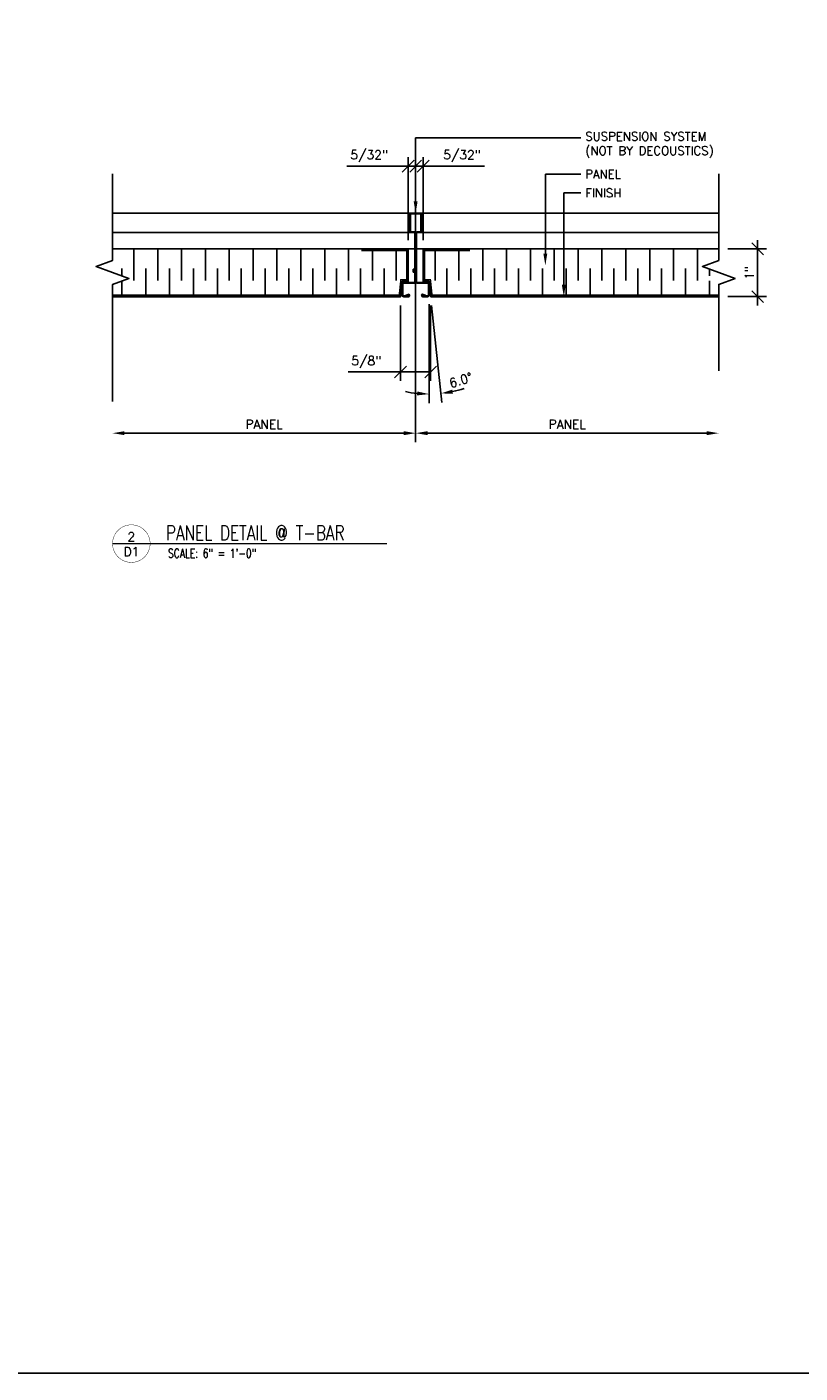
# Model space of a CAD drawing. Header units: inches. Extents: x 213.5 to 283.8, y 3481.1 to 3534.1.
# Tile 2 of 4: x 238 to 254.2, y 3481.1 to 3509.3. Entities that reach past the tile are written whole.
import ezdxf
from ezdxf import colors
from ezdxf.entities.mleader import LeaderData, LeaderLine
from ezdxf.enums import TextEntityAlignment as Align
from ezdxf.math import Vec2, Vec3

# ---------------------------------------------------------------- set-up
doc = ezdxf.new("R2010")
doc.units = ezdxf.units.IN
doc.header["$MEASUREMENT"] = 0
for name, color, linetype in [('1-DIM', 4, 'Continuous'), ('1-MOUNT', 155, 'Continuous'), ('1-PANEL', 6, 'Continuous'), ('1-TEXT', 2, 'Continuous'), ('1-TITLE', 4, 'Continuous')]:
    doc.layers.add(name, color=color, linetype=linetype)
doc.layers.add('1-VIEWPORT', color=3, linetype='Continuous', plot=False)
doc.styles.add('ROMANS', font='romans.shx')
doc.styles.add('TEXT', font='romans.shx')
doc.dimstyles.new('DIM 6-12', dxfattribs={"dimscale": 2, "dimtxt": 0.09375, "dimasz": 0.125, "dimexe": 0.09375, "dimexo": 0.09375, "dimgap": 0.03125, "dimtad": 1, "dimdec": 4, "dimzin": 3, "dimdsep": 46, "dimlunit": 5, "dimtxsty": 'TEXT', "dimblk": 'OBLIQUE', "dimcen": 0.09375, "dimdle": 0.09375, "dimclrd": 256, "dimclre": 4, "dimclrt": 2, "dimadec": 0, "dimazin": 0, "dimtfac": 1, "dimtdec": 4, "dimtmove": 0, "dimatfit": 3, "dimfxl": 1, "dimtfill": 1, "dimfrac": 2, "dimtolj": 1, "dimtzin": 0, "dimlwd": -1, "dimlwe": -1, "dimarcsym": 0})
doc.dimstyles.new('Fractional_1-2', dxfattribs={"dimscale": 2, "dimtxt": 0.09375, "dimasz": 0.125, "dimexe": 0.09375, "dimexo": 0.09375, "dimgap": 0.046875, "dimtad": 1, "dimdec": 4, "dimzin": 3, "dimdsep": 46, "dimlunit": 5, "dimtxsty": 'ROMANS', "dimcen": 0, "dimclrt": 7, "dimadec": 1, "dimazin": 0, "dimtfac": 0.75, "dimtdec": 4, "dimtofl": 0, "dimtmove": 2, "dimatfit": 3, "dimfxl": 1, "dimtolj": 1, "dimtzin": 0, "dimarcsym": 0})

# ---------------------------------------------------------------- blocks, each defined once
blk = doc.blocks.new('tbar')
at = {"layer": '1-MOUNT', "color": 7}
for p, q in [((8503.399, 4571.653), (8503.399, 4571.307)), ((8503.414, 4571.653), (8503.414, 4571.307)), ((8503.429, 4571.683), (8503.619, 4571.683)), ((8503.429, 4571.668), (8503.619, 4571.668)), ((8503.634, 4571.653), (8503.634, 4571.307)), ((8503.649, 4571.653), (8503.649, 4571.307)), ((8503.494, 4571.292), (8503.429, 4571.292)), ((8503.494, 4571.277), (8503.429, 4571.277)), ((8503.509, 4571.262), (8503.509, 4570.248)), ((8503.524, 4571.262), (8503.524, 4570.248)), ((8503.524, 4571.261), (8503.524, 4570.25)), ((8503.539, 4571.262), (8503.539, 4570.248)), ((8503.619, 4571.292), (8503.554, 4571.292)), ((8503.619, 4571.277), (8503.554, 4571.277)), ((8503.469, 4570.512), (8503.507, 4570.512)), ((8503.469, 4570.445), (8503.469, 4570.512)), ((8503.51, 4570.445), (8503.469, 4570.445)), ((8503.243, 4569.964), (8503.243, 4570.203)), ((8503.258, 4569.964), (8503.258, 4570.203)), ((8503.494, 4570.233), (8503.273, 4570.233)), ((8503.494, 4570.218), (8503.273, 4570.218)), ((8503.554, 4570.233), (8503.776, 4570.233)), ((8503.554, 4570.218), (8503.776, 4570.218)), ((8503.791, 4569.963), (8503.791, 4570.203)), ((8503.806, 4569.963), (8503.806, 4570.203)), ((8503.274, 4569.948), (8503.374, 4569.948)), ((8503.274, 4569.933), (8503.374, 4569.933)), ((8503.318, 4569.965), (8503.365, 4569.981)), ((8503.318, 4569.965), (8503.322, 4569.95)), ((8503.322, 4569.95), (8503.37, 4569.967)), ((8503.776, 4569.948), (8503.673, 4569.948)), ((8503.776, 4569.933), (8503.673, 4569.933)), ((8503.726, 4569.95), (8503.678, 4569.967)), ((8503.73, 4569.965), (8503.683, 4569.981)), ((8503.73, 4569.965), (8503.726, 4569.95))]:
    blk.add_line(p, q, dxfattribs=at)
for centre, radius, start, end in [((8503.429, 4571.653), 0.03, 90, 180), ((8503.429, 4571.653), 0.015, 90, 180), ((8503.619, 4571.653), 0.03, 0, 90), ((8503.619, 4571.653), 0.015, 0, 90), ((8503.429, 4571.307), 0.03, 180, 270), ((8503.429, 4571.307), 0.015, 180, 270), ((8503.494, 4571.262), 0.03, 0, 90), ((8503.494, 4571.262), 0.015, 0, 90), ((8503.554, 4571.262), 0.03, 90, 180), ((8503.554, 4571.262), 0.015, 90, 180), ((8503.619, 4571.307), 0.015, 270, 0), ((8503.619, 4571.307), 0.03, 270, 0), ((8503.273, 4570.203), 0.03, 90, 180), ((8503.273, 4570.203), 0.015, 90, 180), ((8503.494, 4570.248), 0.03, 270, 0), ((8503.494, 4570.248), 0.015, 270, 0), ((8503.554, 4570.248), 0.03, 180, 270), ((8503.554, 4570.248), 0.015, 180, 270), ((8503.776, 4570.203), 0.03, 0, 90), ((8503.776, 4570.203), 0.015, 0, 90), ((8503.274, 4569.964), 0.0311, 180, 270), ((8503.274, 4569.964), 0.0161, 180, 270), ((8503.374, 4569.958), 0.025, 270, 111.8763), ((8503.374, 4569.958), 0.01, 270, 110.6531), ((8503.674, 4569.958), 0.025, 68.1237, 270), ((8503.674, 4569.958), 0.01, 69.3469, 270), ((8503.776, 4569.963), 0.03, 270, 0), ((8503.776, 4569.963), 0.015, 270, 0)]:
    blk.add_arc(centre, radius, start, end, dxfattribs=at)
blk = doc.blocks.new('_Oblique')
at = {"color": 0, "linetype": 'ByBlock', "lineweight": -2}
blk.add_line((-0.5, -0.5), (0.5, 0.5), dxfattribs=at)
blk = doc.blocks.new('*D33')
at = {"layer": '1-DIM', "color": 4, "transparency": 16777216}
for p, q in [((252.701, 3504.615), (253.516, 3504.615)), ((252.701, 3503.615), (253.516, 3503.615))]:
    blk.add_line(p, q, dxfattribs=at)
at = {"layer": '1-DIM', "transparency": 16777216}
blk.add_line((253.329, 3504.802), (253.329, 3503.427), dxfattribs=at)
at = {"layer": 'Defpoints', "color": 0, "transparency": 16777216}
for p in [(252.513, 3504.615), (252.513, 3503.615), (253.329, 3503.615)]:
    blk.add_point(p, dxfattribs=at)
at = {"layer": '1-DIM', "transparency": 16777216, "xscale": 0.25, "yscale": 0.25, "zscale": 0.25}
for p, rotation in [((253.329, 3504.615), 90), ((253.329, 3503.615), 270)]:
    blk.add_blockref('_Oblique', p, dxfattribs=dict(at, rotation=rotation))
at = {"layer": '1-DIM', "color": 2, "transparency": 16777216, "insert": (253.155, 3504.115), "char_height": 0.1875, "attachment_point": 5, "rotation": 90, "style": 'TEXT', "bg_fill": 3, "box_fill_scale": 1.25, "bg_fill_color": 256, "bg_fill_true_color": 13158600, "bg_fill_transparency": 0}
blk.add_mtext('\\A1;1"', dxfattribs=at)
blk = doc.blocks.new('*D34')
at = {"layer": '1-DIM', "color": 4, "transparency": 16777216}
for p, q in [((246.16, 3505.552), (246.16, 3506.538)), ((246.316, 3504.802), (246.316, 3506.538))]:
    blk.add_line(p, q, dxfattribs=at)
at = {"layer": '1-DIM', "transparency": 16777216}
for p, q in [((245.973, 3506.351), (246.316, 3506.351)), ((246.316, 3506.351), (247.602, 3506.351))]:
    blk.add_line(p, q, dxfattribs=at)
at = {"layer": 'Defpoints', "color": 0, "transparency": 16777216}
for p in [(246.316, 3506.351), (246.16, 3505.365), (246.316, 3504.615)]:
    blk.add_point(p, dxfattribs=at)
at = {"layer": '1-DIM', "transparency": 16777216, "xscale": 0.25, "yscale": 0.25, "zscale": 0.25, "rotation": 180}
blk.add_blockref('_Oblique', (246.16, 3506.351), dxfattribs=at)
at = {"layer": '1-DIM', "transparency": 16777216, "xscale": 0.25, "yscale": 0.25, "zscale": 0.25}
blk.add_blockref('_Oblique', (246.316, 3506.351), dxfattribs=at)
at = {"layer": '1-DIM', "color": 2, "transparency": 16777216, "insert": (247.133, 3506.556), "char_height": 0.1875, "attachment_point": 5, "style": 'TEXT', "bg_fill": 3, "box_fill_scale": 1.25, "bg_fill_color": 256, "bg_fill_true_color": 13158600, "bg_fill_transparency": 0}
blk.add_mtext('\\A1;5/32"', dxfattribs=at)
blk = doc.blocks.new('*D20')
at = {"layer": '1-DIM', "color": 4, "transparency": 16777216}
for p, q in [((246.004, 3504.802), (246.004, 3506.538)), ((246.16, 3505.552), (246.16, 3506.538))]:
    blk.add_line(p, q, dxfattribs=at)
at = {"layer": '1-DIM', "transparency": 16777216}
for p, q in [((246.004, 3506.351), (244.718, 3506.351)), ((246.348, 3506.351), (246.004, 3506.351))]:
    blk.add_line(p, q, dxfattribs=at)
at = {"layer": 'Defpoints', "color": 0, "transparency": 16777216}
for p in [(246.004, 3506.351), (246.16, 3505.365), (246.004, 3504.615)]:
    blk.add_point(p, dxfattribs=at)
at = {"layer": '1-DIM', "transparency": 16777216, "xscale": 0.25, "yscale": 0.25, "zscale": 0.25, "rotation": 180}
blk.add_blockref('_Oblique', (246.004, 3506.351), dxfattribs=at)
at = {"layer": '1-DIM', "transparency": 16777216, "xscale": 0.25, "yscale": 0.25, "zscale": 0.25}
blk.add_blockref('_Oblique', (246.16, 3506.351), dxfattribs=at)
at = {"layer": '1-DIM', "color": 2, "transparency": 16777216, "insert": (245.187, 3506.556), "char_height": 0.1875, "attachment_point": 5, "style": 'TEXT', "bg_fill": 3, "box_fill_scale": 1.25, "bg_fill_color": 256, "bg_fill_true_color": 13158600, "bg_fill_transparency": 0}
blk.add_mtext('\\A1;5/32"', dxfattribs=at)
blk = doc.blocks.new('*D35')
at = {"layer": '1-DIM', "color": 4, "transparency": 16777216}
for p, q in [((245.845, 3503.427), (245.845, 3501.85)), ((246.475, 3503.427), (246.475, 3501.85))]:
    blk.add_line(p, q, dxfattribs=at)
at = {"layer": '1-DIM', "transparency": 16777216}
for p, q in [((245.845, 3502.037), (244.747, 3502.037)), ((246.475, 3502.037), (245.657, 3502.037))]:
    blk.add_line(p, q, dxfattribs=at)
at = {"layer": 'Defpoints', "color": 0, "transparency": 16777216}
for p in [(245.845, 3503.615), (246.475, 3503.615), (246.475, 3502.037)]:
    blk.add_point(p, dxfattribs=at)
at = {"layer": '1-DIM', "transparency": 16777216, "xscale": 0.25, "yscale": 0.25, "zscale": 0.25, "rotation": 180}
blk.add_blockref('_Oblique', (245.845, 3502.037), dxfattribs=at)
at = {"layer": '1-DIM', "transparency": 16777216, "xscale": 0.25, "yscale": 0.25, "zscale": 0.25}
blk.add_blockref('_Oblique', (246.475, 3502.037), dxfattribs=at)
at = {"layer": '1-DIM', "color": 2, "transparency": 16777216, "insert": (245.127, 3502.242), "char_height": 0.1875, "attachment_point": 5, "style": 'TEXT', "bg_fill": 3, "box_fill_scale": 1.25, "bg_fill_color": 256, "bg_fill_true_color": 13158600, "bg_fill_transparency": 0}
blk.add_mtext('\\A1;5/8"', dxfattribs=at)
blk = doc.blocks.new('*D36')
at = {"layer": '1-DIM', "color": 0, "lineweight": -2, "transparency": 16777216}
for p, q in [((246.442, 3503.457), (246.442, 3501.386)), ((246.495, 3503.428), (246.708, 3501.4))]:
    blk.add_line(p, q, dxfattribs=at)
for start, end in [(257.8631, 263.9316), (282.0684, 288.1369)]:
    blk.add_arc((246.442, 3503.935), 2.362, start, end, dxfattribs=at)
at = {"layer": '1-DIM', "color": 0, "transparency": 16777216}
for points in [[(246.194, 3501.629), (246.19, 3501.546), (246.442, 3501.574)], [(246.942, 3501.585), (246.929, 3501.667), (246.689, 3501.587)]]:
    blk.add_solid(points, dxfattribs=at)
at = {"layer": 'Defpoints', "color": 0, "transparency": 16777216}
for p in [(246.441, 3503.94), (246.442, 3503.885), (246.442, 3503.645), (246.475, 3503.615), (246.524, 3501.575)]:
    blk.add_point(p, dxfattribs=at)
at = {"layer": '1-DIM', "color": 2, "transparency": 16777216, "insert": (247.107, 3501.866), "char_height": 0.1875, "attachment_point": 5, "rotation": 17.8058, "style": 'ROMANS'}
blk.add_mtext('\\A1;6.0°', dxfattribs=at)
blk = doc.blocks.new('*D21')
at = {"layer": '1-DIM', "color": 0, "lineweight": -2, "transparency": 16777216}
blk.add_line((240.057, 3500.755), (245.91, 3500.755), dxfattribs=at)
at = {"layer": '1-DIM', "color": 0, "transparency": 16777216}
for points in [[(240.057, 3500.797), (240.057, 3500.714), (239.807, 3500.755)], [(245.91, 3500.797), (245.91, 3500.714), (246.16, 3500.755)]]:
    blk.add_solid(points, dxfattribs=at)
at = {"layer": 'Defpoints', "color": 0, "transparency": 16777216}
for p in [(239.807, 3500.755), (246.16, 3500.755), (246.16, 3500.755)]:
    blk.add_point(p, dxfattribs=at)
at = {"layer": '1-DIM', "color": 2, "transparency": 16777216, "insert": (242.983, 3500.943), "char_height": 0.1875, "attachment_point": 5, "style": 'ROMANS'}
blk.add_mtext('\\A1;PANEL', dxfattribs=at)
blk = doc.blocks.new('*D22')
at = {"layer": '1-DIM', "color": 0, "lineweight": -2, "transparency": 16777216}
blk.add_line((246.41, 3500.755), (252.263, 3500.755), dxfattribs=at)
at = {"layer": '1-DIM', "color": 0, "transparency": 16777216}
for points in [[(246.41, 3500.797), (246.41, 3500.714), (246.16, 3500.755)], [(252.263, 3500.797), (252.263, 3500.714), (252.513, 3500.755)]]:
    blk.add_solid(points, dxfattribs=at)
at = {"layer": 'Defpoints', "color": 0, "transparency": 16777216}
for p in [(246.16, 3500.755), (252.513, 3500.755), (252.513, 3500.755)]:
    blk.add_point(p, dxfattribs=at)
at = {"layer": '1-DIM', "color": 2, "transparency": 16777216, "insert": (249.337, 3500.943), "char_height": 0.1875, "attachment_point": 5, "style": 'ROMANS'}
blk.add_mtext('\\A1;PANEL', dxfattribs=at)
blk = doc.blocks.new('*U18')
at = {"layer": '1-TEXT', "color": 2, "style": 'TEXT'}
blk.add_attdef('VIEWNAME', (0.89, 0.061), '', height=0.25, dxfattribs=at)
at = {"layer": '1-TEXT', "style": 'TEXT'}
for tag, p in [('NOTE1', (0.926, -0.281)), ('NOTE2', (0.926, -0.463)), ('NOTE3', (0.926, -0.655)), ('NOTE4', (0.926, -0.832))]:
    blk.add_attdef(tag, p, '', height=0.125, dxfattribs=at)
blk.add_wipeout([(0.314, 0.314), (0.236, 0.304), (0.163, 0.275), (0.099, 0.229), (0.049, 0.168), (0.015, 0.097), (0.001, 0.02), (0.006, -0.059), (0.03, -0.134), (0.072, -0.2), (0.13, -0.254), (0.199, -0.292), (0.275, -0.312), (0.354, -0.312), (0.43, -0.292), (0.499, -0.254), (0.556, -0.2), (0.599, -0.134), (0.623, -0.059), (0.628, 0.02), (0.613, 0.097), (0.58, 0.168), (0.529, 0.229), (0.466, 0.275), (0.392, 0.304)])
at = {"layer": '1-TITLE', "const_width": 0.00651}
blk.add_lwpolyline([(0, 0, 1), (0.628, 0, 0.414214), (0.314, 0.314, 0.414214), (0, 0, 2.926408)], format="xyb", dxfattribs=at)
at = {"layer": '1-TITLE', "const_width": 0.02}
blk.add_lwpolyline([(0, 0), (4.587, 0)], dxfattribs=at)
at = {"layer": '1-TEXT', "style": 'TEXT'}
for tag, p in [('DETAIL#', (0.301, 0.094)), ('SHEET#', (0.306, -0.207))]:
    blk.add_attdef(tag, text='', height=0.125, dxfattribs=at).set_placement(p, align=Align.CENTER)

msp = doc.modelspace()

# ---------------------------------------------------------------- linework, layer by layer
at = {"layer": '1-DIM', "ltscale": 0.3}
msp.add_line((246.160091, 3506.742704), (246.160091, 3500.567809), dxfattribs=at)
at = {"layer": '1-DIM', "linetype": 'Continuous'}
msp.add_lwpolyline([(239.806864, 3506.185599), (239.806864, 3504.373099), (239.463429, 3504.248099), (240.150298, 3503.998099), (239.806864, 3503.873099), (239.806864, 3501.417046)], dxfattribs=at)
at = {"layer": '1-MOUNT'}
for p, q in [((246.065091, 3505.364547), (239.806864, 3505.364547)), ((246.255091, 3505.364547), (252.513319, 3505.364547)), ((246.065091, 3504.958547), (239.806864, 3504.958547)), ((246.255091, 3504.958547), (252.513319, 3504.958547))]:
    msp.add_line(p, q, dxfattribs=at)
at = {"layer": '1-PANEL'}
for p, q in [((245.021116, 3504.614547), (239.806864, 3504.614547)), ((246.003841, 3504.614547), (246.316341, 3504.614547))]:
    msp.add_line(p, q, dxfattribs=at)
at = {"layer": '1-PANEL', "color": 8}
for p, q in [((240.253841, 3503.956422), (240.253841, 3504.611422)), ((240.753841, 3503.956422), (240.753841, 3504.611422)), ((241.253841, 3503.956422), (241.253841, 3504.611422)), ((241.753841, 3503.956422), (241.753841, 3504.611422)), ((242.253841, 3503.956422), (242.253841, 3504.611422)), ((242.753841, 3503.956422), (242.753841, 3504.611422)), ((243.253841, 3503.956422), (243.253841, 3504.611422)), ((243.753841, 3503.956422), (243.753841, 3504.611422)), ((244.253841, 3503.956422), (244.253841, 3504.611422)), ((244.753841, 3503.956422), (244.753841, 3504.611422)), ((245.253841, 3503.956422), (245.253841, 3504.611422)), ((245.753841, 3503.956422), (245.753841, 3504.611422)), ((246.566341, 3503.956422), (246.566341, 3504.611422)), ((247.066341, 3503.956422), (247.066341, 3504.611422)), ((247.566341, 3503.956422), (247.566341, 3504.611422)), ((248.066341, 3503.956422), (248.066341, 3504.611422)), ((248.566341, 3503.956422), (248.566341, 3504.611422)), ((249.066341, 3503.956422), (249.066341, 3504.611422)), ((249.566341, 3503.956422), (249.566341, 3504.611422)), ((250.066341, 3503.956422), (250.066341, 3504.611422)), ((250.566341, 3503.956422), (250.566341, 3504.611422)), ((251.066341, 3503.956422), (251.066341, 3504.611422)), ((251.566341, 3503.956422), (251.566341, 3504.611422)), ((252.066341, 3503.956422), (252.066341, 3504.611422)), ((240.003841, 3504.051405), (240.003841, 3504.206422)), ((240.503841, 3503.611422), (240.503841, 3504.206422)), ((241.003841, 3503.611422), (241.003841, 3504.206422)), ((241.503841, 3503.611422), (241.503841, 3504.206422)), ((242.003841, 3503.611422), (242.003841, 3504.206422)), ((242.503841, 3503.611422), (242.503841, 3504.206422)), ((243.003841, 3503.611422), (243.003841, 3504.206422)), ((243.503841, 3503.611422), (243.503841, 3504.206422)), ((244.003841, 3503.611422), (244.003841, 3504.206422)), ((244.503841, 3503.611422), (244.503841, 3504.206422)), ((245.003841, 3503.611422), (245.003841, 3504.206422)), ((245.503841, 3503.611422), (245.503841, 3504.206422)), ((246.816341, 3503.611422), (246.816341, 3504.206422)), ((247.316341, 3503.611422), (247.316341, 3504.206422)), ((247.816341, 3503.611422), (247.816341, 3504.206422)), ((248.316341, 3503.611422), (248.316341, 3504.206422)), ((248.816341, 3503.611422), (248.816341, 3504.206422)), ((249.316341, 3503.611422), (249.316341, 3504.206422)), ((249.816341, 3503.611422), (249.816341, 3504.206422)), ((250.316341, 3503.611422), (250.316341, 3504.206422)), ((250.816341, 3503.611422), (250.816341, 3504.206422)), ((251.316341, 3503.611422), (251.316341, 3504.206422)), ((251.816341, 3503.611422), (251.816341, 3504.206422)), ((252.316341, 3504.051405), (252.316341, 3504.206422)), ((240.003841, 3503.611422), (240.003841, 3503.944793)), ((252.316341, 3503.611422), (252.316341, 3503.944793))]:
    msp.add_line(p, q, dxfattribs=at)
at = {"layer": '1-PANEL', "const_width": 0.03125}
msp.add_lwpolyline([(239.806864, 3503.645797), (245.816545, 3503.645797), (245.850703, 3503.970797), (245.972591, 3503.970797), (245.972591, 3504.583297), (245.021116, 3504.583297)], dxfattribs=at)
at = {"layer": '1-PANEL'}
msp.add_lwpolyline([(239.806864, 3503.614547), (245.844682, 3503.614547), (245.878841, 3503.939547), (246.003841, 3503.939547), (246.003841, 3504.614547), (245.021116, 3504.614547)], dxfattribs=at)
at = {"layer": '1-VIEWPORT'}
msp.add_lwpolyline([(224.526407, 3527.064774), (283.769216, 3527.064774), (283.769216, 3481.064774), (224.526407, 3481.064774)], close=True, dxfattribs=at)

# ---------------------------------------------------------------- block references
at = {"layer": '1-MOUNT', "color": 7}
msp.add_blockref('tbar', (-8257.363923, -1066.318577), dxfattribs=at)

# ---------------------------------------------------------------- dimensions: what is measured, and where the dimension line sits
at = {"layer": '1-DIM'}
for base, p1, p2, picture, middle in [((246.160091, 3500.755309), (239.806864, 3500.755309), (246.160091, 3500.755309), '*D21', (242.983477, 3500.942809)), ((252.513319, 3500.755309), (246.160091, 3500.755309), (252.513319, 3500.755309), '*D22', (249.336705, 3500.942809))]:
    dim = msp.add_linear_dim(base=base, p1=p1, p2=p2, text='PANEL', dimstyle='Fractional_1-2', override={"dimdec": 5, "dimpost": '"', "dimclrt": 2, "dimtmove": 1}, dxfattribs=at)
    dim.commit()
    dim.dimension.update_dxf_attribs({"geometry": picture, "text_midpoint": middle})

# ---------------------------------------------------------------- leaders
at = {"layer": '1-TEXT'}
ml = msp.add_multileader_mtext('Standard', dxfattribs=at)
ml.set_content('PANEL', color=256, style='TEXT')
ml.set_leader_properties(color=4, linetype='ByLayer', lineweight=-1)
ml.build(insert=Vec2(0, 0))
ml.multileader.update_dxf_attribs({"dogleg_length": 0.36, "arrow_head_size": 0.25})
ctx = ml.context
ctx.base_point, ctx.char_height, ctx.arrow_head_size, ctx.landing_gap_size, ctx.plane_origin = Vec3(249.626084, 3506.18315), 0.18, 0.25, 0.09, Vec3(247.882955, 3505.776215)
notes = []
notes.append((ctx, [(0, (1, 1, 0), (248.878879, 3506.18315), (1, 0), 0.747204, [(0, [(248.878879, 3504.268259)], 0, [])])]))
ctx.mtext.insert, ctx.mtext.width, ctx.mtext.flow_direction = Vec3(249.716084, 3506.27315), 2.28119589, 5
ml = msp.add_multileader_mtext('Standard', dxfattribs=at)
ml.set_content('FINISH', color=256, style='TEXT')
ml.set_leader_properties(color=4, linetype='ByLayer', lineweight=-1)
ml.build(insert=Vec2(0, 0))
ml.multileader.update_dxf_attribs({"dogleg_length": 0.36, "arrow_head_size": 0.25})
ctx = ml.context
ctx.base_point, ctx.char_height, ctx.arrow_head_size, ctx.landing_gap_size, ctx.plane_origin = Vec3(249.626084, 3505.788294), 0.18, 0.25, 0.09, Vec3(248.270159, 3505.311086)
notes.append((ctx, [(0, (1, 1, 0), (249.266084, 3505.788294), (1, 0), 0.36, [(0, [(249.266084, 3503.614547)], 0, [])])]))
ctx.mtext.insert, ctx.mtext.width, ctx.mtext.flow_direction = Vec3(249.716084, 3505.878294), 2.28119589, 5
for ctx, leaders in notes:
    for number, flags, end, landing, length, lines in leaders:
        leader = LeaderData()
        leader.index, (leader.has_last_leader_line, leader.has_dogleg_vector, leader.attachment_direction) = number, flags
        leader.last_leader_point, leader.dogleg_vector, leader.dogleg_length = Vec3(end), Vec3(landing), length
        for number, points, colour, breaks in lines:
            line = LeaderLine()
            line.index, line.vertices, line.color, line.breaks = number, Vec3.list(points), colors.encode_raw_color(colour), breaks
            leader.lines.append(line)
        ctx.leaders.append(leader)

# ---------------------------------------------------------------- next in the draw order: block references
at = {"layer": '1-TITLE'}
ref = msp.add_blockref('*U18', (239.806864, 3498.441623), dxfattribs=dict(at, xscale=1.254172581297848, yscale=1.254172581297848, zscale=1.254172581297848))
ref.add_attrib('VIEWNAME', 'PANEL DETAIL @ T-BAR', (240.923205, 3498.510783), dxfattribs={"color": 2, "height": 0.31249502, "style": 'TEXT', "width": 0.75})
ref.add_attrib('DETAIL#', '2', dxfattribs={"color": 2, "height": 0.1875, "style": 'TEXT'}).set_placement((240.200953, 3498.585392), align=Align.MIDDLE_CENTER)
ref.add_attrib('SHEET#', 'D1', dxfattribs={"color": 2, "height": 0.1875, "style": 'TEXT'}).set_placement((240.200953, 3498.271839), align=Align.MIDDLE_CENTER)
ref.add_attrib('NOTE1', 'SCALE: 6" = 1\'-0"', dxfattribs={"color": 2, "height": 0.1875, "style": 'TEXT', "width": 0.75}).set_placement((240.968402, 3498.08963), align=Align.BOTTOM_LEFT)

# ---------------------------------------------------------------- next in the draw order: dimensions: what is measured, and where the dimension line sits
at = {"layer": '1-DIM'}
dim = msp.add_linear_dim(base=(253.328795, 3503.614547), p1=(252.513319, 3504.614547), p2=(252.513319, 3503.614547), angle=90, dimstyle='DIM 6-12', override={"dimpost": '"'}, dxfattribs=at)
dim.commit()
dim.dimension.update_dxf_attribs({"geometry": '*D33', "text_midpoint": (253.154688, 3504.114547)})

# ---------------------------------------------------------------- next in the draw order: linework, layer by layer
at = {"layer": '1-DIM', "linetype": 'Continuous'}
msp.add_lwpolyline([(252.513319, 3506.185599), (252.513319, 3504.373099), (252.169884, 3504.248099), (252.856753, 3503.998099), (252.513319, 3503.873099), (252.513319, 3502.060599)], dxfattribs=at)
at = {"layer": '1-PANEL'}
msp.add_line((247.299066, 3504.614547), (252.513319, 3504.614547), dxfattribs=at)
msp.add_lwpolyline([(252.513319, 3503.614547), (246.4755, 3503.614547), (246.441341, 3503.939547), (246.316341, 3503.939547), (246.316341, 3504.614547), (247.299066, 3504.614547)], dxfattribs=at)
at = {"layer": '1-PANEL', "const_width": 0.03125}
msp.add_lwpolyline([(252.513319, 3503.645797), (246.503638, 3503.645797), (246.469479, 3503.970797), (246.347591, 3503.970797), (246.347591, 3504.583297), (247.299066, 3504.583297)], dxfattribs=at)

# ---------------------------------------------------------------- next in the draw order: dimensions: what is measured, and where the dimension line sits
at = {"layer": '1-DIM'}
dim = msp.add_linear_dim(base=(246.316341, 3506.350855), p1=(246.160054, 3505.364547), p2=(246.316341, 3504.614547), text='5/32"', dimstyle='DIM 6-12', override={"dimpost": '"'}, dxfattribs=at)
dim.commit()
dim.dimension.update_dxf_attribs({"geometry": '*D34', "text_midpoint": (247.133194, 3506.350855), "dimtype": 160})
dim = msp.add_linear_dim(base=(246.4755, 3502.037015), p1=(245.844682, 3503.614547), p2=(246.4755, 3503.614547), dimstyle='DIM 6-12', override={"dimpost": '"'}, dxfattribs=at)
dim.commit()
dim.dimension.update_dxf_attribs({"geometry": '*D35', "text_midpoint": (245.126789, 3502.037015), "dimtype": 160})

# ---------------------------------------------------------------- next in the draw order: dimensions: what is measured, and where the dimension line sits
dim = msp.add_linear_dim(base=(246.003768, 3506.350855), p1=(246.160054, 3505.364547), p2=(246.003768, 3504.614547), angle=180, text='5/32"', dimstyle='DIM 6-12', override={"dimpost": '"'}, dxfattribs=at)
dim.commit()
dim.dimension.update_dxf_attribs({"geometry": '*D20', "text_midpoint": (245.186915, 3506.350855), "dimtype": 160})
dim = msp.add_angular_dim_2l(base=(246.524188, 3501.575381), line1=((246.441772, 3503.644547), (246.441772, 3503.884547)), line2=((246.4755, 3503.614547), (246.441341, 3503.939547)), dimstyle='Fractional_1-2', override={"dimdec": 5, "dimpost": '', "dimclrt": 2, "dimtmove": 0}, dxfattribs=at)
dim.commit()
dim.dimension.update_dxf_attribs({"geometry": '*D36', "text_midpoint": (247.1639, 3501.687062), "dimtype": 162})

# ---------------------------------------------------------------- next in the draw order: leaders
at = {"layer": '1-TEXT'}
ml = msp.add_multileader_mtext('Standard', dxfattribs=at)
ml.set_content('\\A1;{\\C2;SUSPENSION SYSTEM\\P(NOT BY DECOUSTICS)}', color=256, style='TEXT')
ml.set_leader_properties(color=4, linetype='ByLayer', lineweight=-1)
ml.build(insert=Vec2(0, 0))
ml.multileader.update_dxf_attribs({"dogleg_length": 0.36, "arrow_head_size": 0.25})
ctx = ml.context
ctx.base_point, ctx.char_height, ctx.arrow_head_size, ctx.landing_gap_size, ctx.plane_origin = Vec3(249.626084, 3506.942466), 0.18, 0.25, 0.09, Vec3(245.16413, 3506.872502)
notes = []
notes.append((ctx, [(0, (1, 1, 0), (246.160054, 3506.942466), (1, 0), 3.466029, [(0, [(246.160054, 3505.364547)], 0, [])])]))
ctx.mtext.insert, ctx.mtext.width, ctx.mtext.flow_direction = Vec3(249.716084, 3507.062466), 3.04263468, 5
for ctx, leaders in notes:
    for number, flags, end, landing, length, lines in leaders:
        leader = LeaderData()
        leader.index, (leader.has_last_leader_line, leader.has_dogleg_vector, leader.attachment_direction) = number, flags
        leader.last_leader_point, leader.dogleg_vector, leader.dogleg_length = Vec3(end), Vec3(landing), length
        for number, points, colour, breaks in lines:
            line = LeaderLine()
            line.index, line.vertices, line.color, line.breaks = number, Vec3.list(points), colors.encode_raw_color(colour), breaks
            leader.lines.append(line)
        ctx.leaders.append(leader)

doc.saveas('drawing.dxf')
